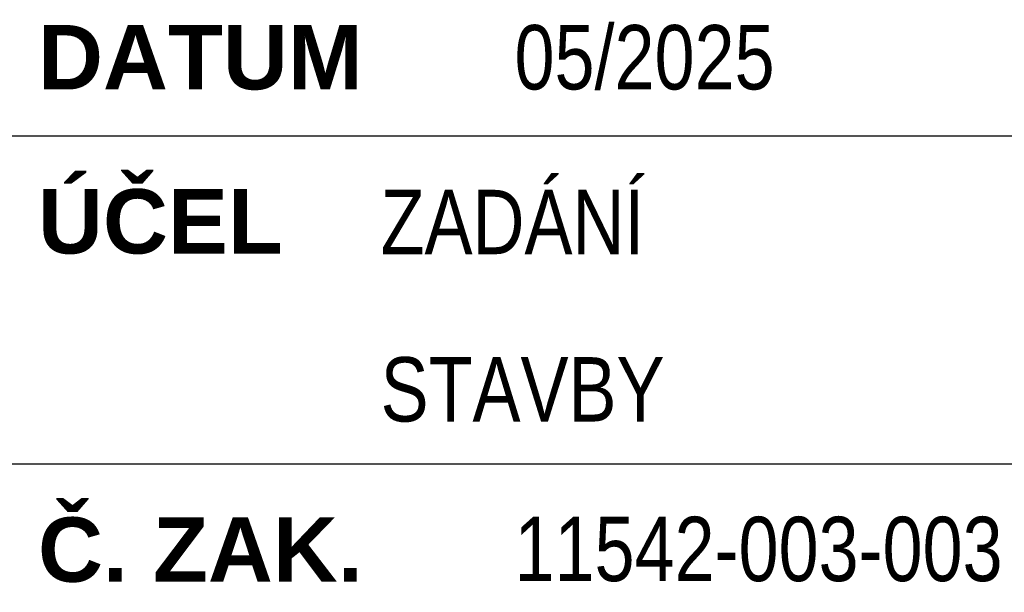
# Paper-space layout 'Layout1' of a CAD drawing. Extents: x -2 to 1083, y -36 to 422.
# Tile 28 of 67: x 829 to 868, y 41 to 64. Entities that reach past the tile are written whole.
import ezdxf

# ---------------------------------------------------------------- set-up
doc = ezdxf.new("R2010")
doc.units = 0
doc.layers.add('RAZITKO_HP', color=222, linetype='CONTINUOUS')
doc.styles.add('RAZITKO_HP_ARIAL_B', font='arialbd.ttf')
doc.styles.add('RAZITKO_HP_ARIAL_N', font='arial.ttf', dxfattribs={"width": 0.8})

psp = doc.layouts.get("Layout1")

# ---------------------------------------------------------------- linework, layer by layer
at = {"layer": 'RAZITKO_HP', "lineweight": 25}
for p, q in [((828, 59), (883, 59)), ((828, 46.25), (883, 46.25))]:
    psp.add_line(p, q, dxfattribs=at)

# ---------------------------------------------------------------- texts
at = {"layer": 'RAZITKO_HP', "style": 'RAZITKO_HP_ARIAL_N', "width": 0.8}
for s, p in [('05/2025', (848.5, 60.8)), ('ZADÁNÍ', (843.3, 54.4)), ('STAVBY', (843.3, 47.9)), ('11542-003-003', (848.5, 41.7))]:
    psp.add_text(s, height=2.5, dxfattribs=at).set_placement(p)
at = {"layer": 'RAZITKO_HP', "lineweight": 35, "style": 'RAZITKO_HP_ARIAL_B'}
for s, p in [('DATUM', (830, 60.8)), ('ÚČEL', (830, 54.425)), ('Č. ZAK.', (830, 41.675))]:
    psp.add_text(s, height=2.5, dxfattribs=at).set_placement(p)

doc.saveas('drawing.dxf')
